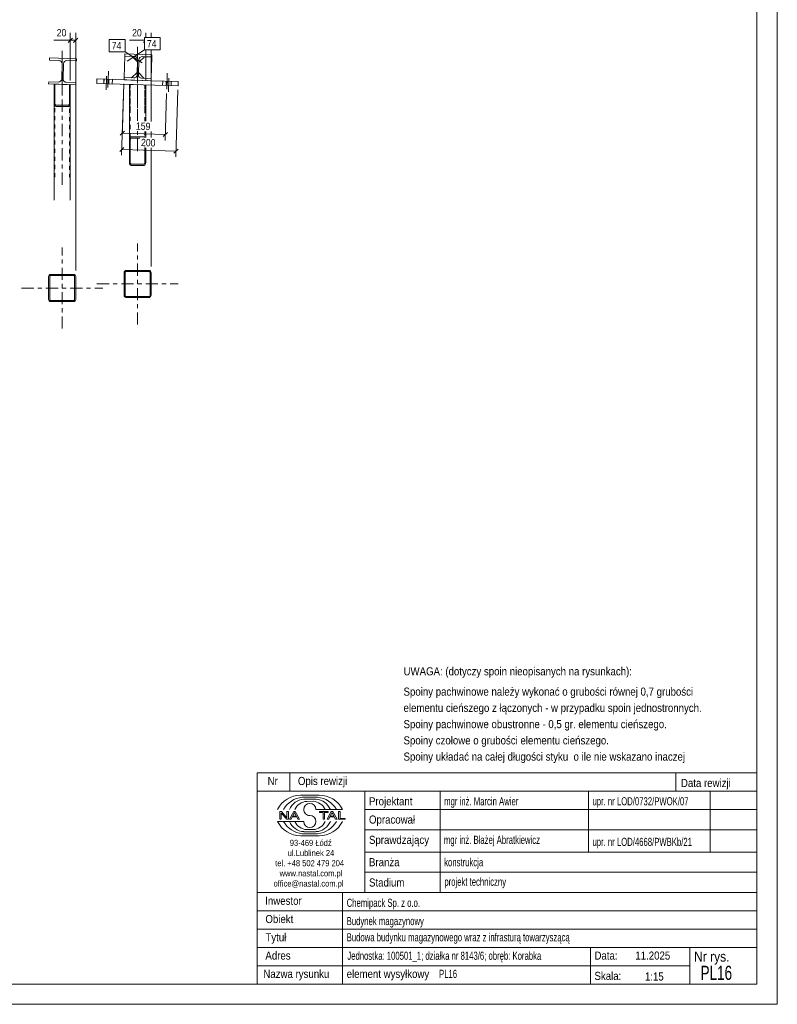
# Model space of a CAD drawing. Header units: millimetres. Extents: x 0 to 914, y 0 to 420.
# Tile 8 of 9: x 728 to 914, y 0 to 242. Entities that reach past the tile are written whole.
import ezdxf

# ---------------------------------------------------------------- set-up
doc = ezdxf.new("R2010")
doc.units = ezdxf.units.MM
for name, pattern in [('XKITLINE00', [0]), ('XKITLINE01', [4, 1, -1, 1, -1]), ('XKITLINE03', [6, 3, -1, 1, -1])]:
    doc.linetypes.add(name, pattern=pattern)
for name, color, linetype, lineweight in [('Arkusz rysunku', 3, 'Continuous', 0), ('Element', 2, 'Continuous', 0), ('Inny typ obiektu', 7, 'Continuous', 0), ('Wymiar', 4, 'Continuous', 0), ('Znak elementu', 2, 'Continuous', 0), ('Śruba', 3, 'Continuous', 0)]:
    doc.layers.add(name, color=color, linetype=linetype, lineweight=lineweight)
doc.styles.add('ARIAL', font='ARIAL.TTF')

msp = doc.modelspace()

# ---------------------------------------------------------------- linework, layer by layer
at = {"layer": 'Arkusz rysunku', "linetype": 'XKITLINE00', "lineweight": 0}
for p, q in [((914, 0), (914, 420)), ((909, 5), (909, 415)), ((5, 5), (909, 5)), ((0, 0), (914, 0))]:
    msp.add_line(p, q, dxfattribs=at)
at = {"layer": 'Element', "linetype": 'XKITLINE03', "lineweight": 0}
for p, q in [((756.54, 217.53), (756.54, 235.8)), ((756.54, 235.8), (756.54, 217.53)), ((737.97, 224.64), (737.97, 234.8)), ((737.97, 234.8), (737.97, 200.86)), ((756.63, 230.75), (756.63, 230.75)), ((738.07, 229.75), (738.07, 229.75)), ((756.54, 210.1), (756.54, 215)), ((756.54, 167.39), (756.54, 187.39)), ((737.97, 166.39), (737.97, 186.39)), ((746.54, 177.39), (766.54, 177.39)), ((727.97, 176.39), (747.97, 176.39))]:
    msp.add_line(p, q, dxfattribs=at)
at = {"layer": 'Element', "linetype": 'XKITLINE00', "lineweight": 0}
for p, q in [((734.82, 232.52), (734.84, 233.05)), ((734.82, 232.52), (734.84, 233.05)), ((734.84, 233.05), (741.5, 232.84)), ((734.84, 233.05), (741.5, 232.84)), ((741.5, 232.84), (741.49, 232.31)), ((741.5, 232.84), (741.49, 232.31)), ((753.42, 233.48), (753.25, 228.22)), ((753.39, 233.52), (753.4, 234.05)), ((753.39, 233.52), (753.4, 234.05)), ((755.75, 233.44), (753.39, 233.52)), ((755.75, 233.44), (753.39, 233.52)), ((753.4, 234.05), (760.07, 233.84)), ((753.4, 234.05), (760.07, 233.84)), ((753.42, 233.48), (755.22, 233.43)), ((755.22, 233.43), (756.51, 232.05)), ((755.75, 233.44), (756.06, 233.37)), ((755.75, 233.44), (756.06, 233.37)), ((756.47, 232.92), (756.53, 232.62)), ((756.47, 232.92), (756.53, 232.62)), ((756.84, 232.04), (758.22, 233.33)), ((756.86, 232.61), (756.93, 232.91)), ((756.86, 232.61), (756.93, 232.91)), ((757.38, 233.33), (757.68, 233.38)), ((757.38, 233.33), (757.68, 233.38)), ((760.05, 233.31), (757.68, 233.38)), ((760.05, 233.31), (757.68, 233.38)), ((758.22, 233.33), (760.01, 233.27)), ((760.01, 233.27), (759.85, 228.01)), ((760.07, 233.84), (760.05, 233.31)), ((760.07, 233.84), (760.05, 233.31)), ((737.19, 232.44), (734.82, 232.52)), ((737.19, 232.44), (734.82, 232.52)), ((737.19, 232.44), (737.49, 232.37)), ((737.19, 232.44), (737.49, 232.37)), ((737.85, 227.89), (737.96, 231.62)), ((737.85, 227.89), (737.96, 231.62)), ((737.91, 231.92), (737.96, 231.62)), ((737.91, 231.92), (737.96, 231.62)), ((738.18, 227.87), (738.3, 231.61)), ((738.18, 227.87), (738.3, 231.61)), ((738.3, 231.61), (738.37, 231.91)), ((738.3, 231.61), (738.37, 231.91)), ((738.81, 232.33), (739.12, 232.38)), ((738.81, 232.33), (739.12, 232.38)), ((741.49, 232.31), (739.12, 232.38)), ((741.49, 232.31), (739.12, 232.38)), ((756.41, 228.89), (756.53, 232.62)), ((756.41, 228.89), (756.53, 232.62)), ((756.74, 228.87), (756.86, 232.61)), ((756.74, 228.87), (756.86, 232.61)), ((753.2, 227.65), (753.22, 228.19)), ((753.2, 227.65), (753.22, 228.19)), ((753.22, 228.19), (755.58, 228.11)), ((753.22, 228.19), (755.58, 228.11)), ((753.25, 228.22), (755.05, 228.16)), ((756.43, 229.45), (755.05, 228.16)), ((755.89, 228.16), (755.58, 228.11)), ((755.89, 228.16), (755.58, 228.11)), ((756.41, 228.89), (756.34, 228.58)), ((756.41, 228.89), (756.34, 228.58)), ((756.79, 228.57), (756.74, 228.87)), ((756.79, 228.57), (756.74, 228.87)), ((758.05, 228.07), (756.76, 229.44)), ((757.52, 228.05), (757.21, 228.12)), ((757.52, 228.05), (757.21, 228.12)), ((757.52, 228.05), (759.88, 227.98)), ((757.52, 228.05), (759.88, 227.98)), ((759.85, 228.01), (758.05, 228.07)), ((759.88, 227.98), (759.86, 227.44)), ((759.88, 227.98), (759.86, 227.44)), ((734.64, 226.65), (734.66, 227.19)), ((734.64, 226.65), (734.66, 227.19)), ((741.3, 226.44), (734.64, 226.65)), ((741.3, 226.44), (734.64, 226.65)), ((734.66, 227.19), (737.02, 227.11)), ((734.66, 227.19), (737.02, 227.11)), ((735.97, 226.61), (736.17, 226.6)), ((735.97, 221.8), (735.97, 226.61)), ((735.97, 226.61), (736.17, 226.6)), ((735.97, 221.8), (735.97, 226.61)), ((736.17, 226.6), (736.17, 221.8)), ((736.17, 221.8), (736.17, 226.6)), ((737.33, 227.16), (737.02, 227.11)), ((737.33, 227.16), (737.02, 227.11)), ((737.85, 227.89), (737.78, 227.58)), ((737.85, 227.89), (737.78, 227.58)), ((738.23, 227.57), (738.18, 227.87)), ((738.23, 227.57), (738.18, 227.87)), ((738.95, 227.05), (738.65, 227.12)), ((738.95, 227.05), (738.65, 227.12)), ((738.95, 227.05), (741.32, 226.98)), ((738.95, 227.05), (741.32, 226.98)), ((739.97, 226.48), (739.77, 226.49)), ((739.77, 226.49), (739.77, 221.8)), ((739.97, 226.48), (739.77, 226.49)), ((739.77, 226.49), (739.77, 221.8)), ((739.97, 221.8), (739.97, 226.48)), ((739.97, 221.8), (739.97, 226.48)), ((741.32, 226.98), (741.3, 226.44)), ((741.32, 226.98), (741.3, 226.44)), ((746.5, 226.79), (746.54, 227.86)), ((766.49, 226.17), (746.5, 226.79)), ((746.54, 227.86), (753.2, 227.65)), ((749.2, 227.78), (749.17, 226.71)), ((759.86, 227.44), (753.2, 227.65)), ((759.86, 227.44), (753.2, 227.65)), ((754.54, 226.54), (754.54, 207.27)), ((758.54, 226.42), (758.54, 217.46)), ((766.53, 227.23), (759.86, 227.44)), ((763.86, 227.32), (763.83, 226.25)), ((766.53, 227.23), (766.49, 226.17)), ((735.97, 221.81), (735.97, 198.03)), ((735.97, 221.8), (736, 221.53)), ((735.97, 221.8), (736, 221.53)), ((736.19, 221.67), (736.17, 221.8)), ((736.19, 221.67), (736.17, 221.8)), ((736.23, 221.55), (736.19, 221.67)), ((736.23, 221.55), (736.19, 221.67)), ((736.22, 221.15), (736.37, 221.1)), ((736.22, 221.15), (736.37, 221.1)), ((736.3, 221.48), (736.23, 221.55)), ((736.3, 221.48), (736.23, 221.55)), ((736.37, 221.45), (736.3, 221.48)), ((736.37, 221.45), (736.3, 221.48)), ((736.37, 221.45), (739.57, 221.45)), ((736.37, 221.45), (739.57, 221.45)), ((736.37, 221.1), (739.57, 221.1)), ((736.37, 221.1), (739.57, 221.1)), ((739.65, 221.48), (739.57, 221.45)), ((739.65, 221.48), (739.57, 221.45)), ((739.57, 221.1), (739.73, 221.15)), ((739.57, 221.1), (739.73, 221.15)), ((739.72, 221.55), (739.65, 221.48)), ((739.72, 221.55), (739.65, 221.48)), ((739.76, 221.67), (739.72, 221.55)), ((739.76, 221.67), (739.72, 221.55)), ((739.77, 221.8), (739.76, 221.67)), ((739.77, 221.8), (739.76, 221.67)), ((739.94, 221.53), (739.97, 221.8)), ((739.94, 221.53), (739.97, 221.8)), ((739.97, 221.8), (739.97, 198.03)), ((754.94, 213.64), (754.78, 213.59)), ((754.94, 213.64), (754.78, 213.59)), ((754.94, 213.64), (758.14, 213.64)), ((754.94, 213.64), (758.14, 213.64)), ((758.29, 213.59), (758.14, 213.64)), ((758.29, 213.59), (758.14, 213.64)), ((758.54, 214.94), (758.54, 213.46)), ((754.57, 213.2), (754.54, 212.93)), ((754.57, 213.2), (754.54, 212.93)), ((754.54, 207.27), (754.54, 212.93)), ((754.74, 212.93), (754.75, 213.07)), ((754.74, 212.93), (754.75, 213.07)), ((754.74, 212.93), (754.74, 207.27)), ((754.74, 207.27), (754.74, 212.93)), ((754.75, 213.07), (754.79, 213.18)), ((754.75, 213.07), (754.79, 213.18)), ((754.79, 213.18), (754.86, 213.26)), ((754.79, 213.18), (754.86, 213.26)), ((754.86, 213.26), (754.94, 213.29)), ((754.86, 213.26), (754.94, 213.29)), ((754.94, 213.29), (757.05, 213.29)), ((754.94, 213.29), (757.05, 213.29)), ((758.34, 210.95), (758.34, 207.27)), ((758.34, 207.27), (758.34, 210.95)), ((758.54, 210.94), (758.54, 207.27)), ((758.54, 207.27), (758.54, 210.94)), ((754.54, 207.27), (754.57, 207)), ((754.54, 207.27), (754.57, 207)), ((754.75, 207.13), (754.74, 207.27)), ((754.75, 207.13), (754.74, 207.27)), ((754.79, 207.02), (754.75, 207.13)), ((754.79, 207.02), (754.75, 207.13)), ((754.78, 206.61), (754.94, 206.56)), ((754.78, 206.61), (754.94, 206.56)), ((754.86, 206.94), (754.79, 207.02)), ((754.86, 206.94), (754.79, 207.02)), ((754.94, 206.91), (754.86, 206.94)), ((754.94, 206.91), (754.86, 206.94)), ((754.94, 206.91), (758.14, 206.91)), ((754.94, 206.91), (758.14, 206.91)), ((754.94, 206.56), (758.14, 206.56)), ((754.94, 206.56), (758.14, 206.56)), ((758.21, 206.94), (758.14, 206.91)), ((758.21, 206.94), (758.14, 206.91)), ((758.14, 206.56), (758.29, 206.61)), ((758.14, 206.56), (758.29, 206.61)), ((758.28, 207.02), (758.21, 206.94)), ((758.28, 207.02), (758.21, 206.94)), ((758.32, 207.13), (758.28, 207.02)), ((758.32, 207.13), (758.28, 207.02)), ((758.34, 207.27), (758.32, 207.13)), ((758.34, 207.27), (758.32, 207.13)), ((758.51, 207), (758.54, 207.27)), ((758.51, 207), (758.54, 207.27)), ((735.17, 179.72), (734.97, 179.68)), ((735.17, 179.72), (734.97, 179.68)), ((734.98, 179.37), (735.07, 179.43)), ((734.98, 179.37), (735.07, 179.43)), ((735.07, 179.43), (735.17, 179.45)), ((735.07, 179.43), (735.17, 179.45)), ((735.17, 179.72), (740.77, 179.72)), ((735.17, 179.72), (740.77, 179.72)), ((735.17, 179.45), (740.77, 179.45)), ((735.17, 179.45), (740.77, 179.45)), ((740.98, 179.68), (740.77, 179.72)), ((740.98, 179.68), (740.77, 179.72)), ((740.77, 179.45), (740.88, 179.43)), ((740.77, 179.45), (740.88, 179.43)), ((740.88, 179.43), (740.96, 179.37)), ((740.88, 179.43), (740.96, 179.37)), ((753.24, 180.39), (753.2, 180.19)), ((753.24, 180.39), (753.2, 180.19)), ((753.2, 174.59), (753.2, 180.19)), ((753.2, 174.59), (753.2, 180.19)), ((753.47, 180.19), (753.49, 180.29)), ((753.47, 180.19), (753.49, 180.29)), ((753.47, 174.59), (753.47, 180.19)), ((753.47, 174.59), (753.47, 180.19)), ((753.49, 180.29), (753.55, 180.37)), ((753.49, 180.29), (753.55, 180.37)), ((753.74, 180.72), (753.53, 180.68)), ((753.74, 180.72), (753.53, 180.68)), ((753.55, 180.37), (753.63, 180.43)), ((753.55, 180.37), (753.63, 180.43)), ((753.63, 180.43), (753.74, 180.45)), ((753.63, 180.43), (753.74, 180.45)), ((753.74, 180.72), (759.34, 180.72)), ((753.74, 180.72), (759.34, 180.72)), ((753.74, 180.45), (759.34, 180.45)), ((753.74, 180.45), (759.34, 180.45)), ((759.54, 180.68), (759.34, 180.72)), ((759.54, 180.68), (759.34, 180.72)), ((759.34, 180.45), (759.44, 180.43)), ((759.34, 180.45), (759.44, 180.43)), ((759.44, 180.43), (759.52, 180.37)), ((759.44, 180.43), (759.52, 180.37)), ((759.52, 180.37), (759.58, 180.29)), ((759.52, 180.37), (759.58, 180.29)), ((759.58, 180.29), (759.6, 180.19)), ((759.58, 180.29), (759.6, 180.19)), ((759.6, 174.59), (759.6, 180.19)), ((759.6, 174.59), (759.6, 180.19)), ((759.87, 180.19), (759.83, 180.39)), ((759.87, 180.19), (759.83, 180.39)), ((759.87, 174.59), (759.87, 180.19)), ((759.87, 174.59), (759.87, 180.19)), ((734.68, 179.39), (734.64, 179.19)), ((734.68, 179.39), (734.64, 179.19)), ((734.64, 173.59), (734.64, 179.19)), ((734.64, 173.59), (734.64, 179.19)), ((734.91, 179.19), (734.93, 179.29)), ((734.91, 179.19), (734.93, 179.29)), ((734.91, 173.59), (734.91, 179.19)), ((734.91, 173.59), (734.91, 179.19)), ((734.93, 179.29), (734.98, 179.37)), ((734.93, 179.29), (734.98, 179.37)), ((740.96, 179.37), (741.02, 179.29)), ((740.96, 179.37), (741.02, 179.29)), ((741.02, 179.29), (741.04, 179.19)), ((741.02, 179.29), (741.04, 179.19)), ((741.04, 173.59), (741.04, 179.19)), ((741.04, 173.59), (741.04, 179.19)), ((741.31, 179.19), (741.27, 179.39)), ((741.31, 179.19), (741.27, 179.39)), ((741.31, 173.59), (741.31, 179.19)), ((741.31, 173.59), (741.31, 179.19)), ((753.2, 174.59), (753.24, 174.38)), ((753.2, 174.59), (753.24, 174.38)), ((753.49, 174.48), (753.47, 174.59)), ((753.49, 174.48), (753.47, 174.59)), ((759.6, 174.59), (759.58, 174.48)), ((759.6, 174.59), (759.58, 174.48)), ((759.83, 174.38), (759.87, 174.59)), ((759.83, 174.38), (759.87, 174.59)), ((734.64, 173.59), (734.68, 173.38)), ((734.64, 173.59), (734.68, 173.38)), ((734.93, 173.48), (734.91, 173.59)), ((734.93, 173.48), (734.91, 173.59)), ((734.98, 173.4), (734.93, 173.48)), ((734.98, 173.4), (734.93, 173.48)), ((734.97, 173.09), (735.17, 173.05)), ((734.97, 173.09), (735.17, 173.05)), ((735.07, 173.34), (734.98, 173.4)), ((735.07, 173.34), (734.98, 173.4)), ((735.17, 173.32), (735.07, 173.34)), ((735.17, 173.32), (735.07, 173.34)), ((735.17, 173.32), (740.77, 173.32)), ((735.17, 173.32), (740.77, 173.32)), ((735.17, 173.05), (740.77, 173.05)), ((735.17, 173.05), (740.77, 173.05)), ((740.88, 173.34), (740.77, 173.32)), ((740.88, 173.34), (740.77, 173.32)), ((740.77, 173.05), (740.98, 173.09)), ((740.77, 173.05), (740.98, 173.09)), ((740.96, 173.4), (740.88, 173.34)), ((740.96, 173.4), (740.88, 173.34)), ((741.02, 173.48), (740.96, 173.4)), ((741.02, 173.48), (740.96, 173.4)), ((741.04, 173.59), (741.02, 173.48)), ((741.04, 173.59), (741.02, 173.48)), ((741.27, 173.38), (741.31, 173.59)), ((741.27, 173.38), (741.31, 173.59)), ((753.55, 174.4), (753.49, 174.48)), ((753.55, 174.4), (753.49, 174.48)), ((753.53, 174.09), (753.74, 174.05)), ((753.53, 174.09), (753.74, 174.05)), ((753.63, 174.34), (753.55, 174.4)), ((753.63, 174.34), (753.55, 174.4)), ((753.74, 174.32), (753.63, 174.34)), ((753.74, 174.32), (753.63, 174.34)), ((753.74, 174.32), (759.34, 174.32)), ((753.74, 174.32), (759.34, 174.32)), ((753.74, 174.05), (759.34, 174.05)), ((753.74, 174.05), (759.34, 174.05)), ((759.44, 174.34), (759.34, 174.32)), ((759.44, 174.34), (759.34, 174.32)), ((759.34, 174.05), (759.54, 174.09)), ((759.34, 174.05), (759.54, 174.09)), ((759.52, 174.4), (759.44, 174.34)), ((759.52, 174.4), (759.44, 174.34)), ((759.58, 174.48), (759.52, 174.4)), ((759.58, 174.48), (759.52, 174.4))]:
    msp.add_line(p, q, dxfattribs=at)
at = {"layer": 'Element', "linetype": 'XKITLINE01', "lineweight": 0}
for p, q in [((756.51, 232.05), (756.43, 229.45)), ((756.76, 229.44), (756.84, 232.04)), ((735.97, 226.61), (739.97, 226.48)), ((735.97, 226.61), (735.97, 221.81)), ((736.17, 226.6), (739.94, 226.49)), ((736.17, 203.69), (736.17, 226.6)), ((739.77, 226.49), (739.77, 203.69)), ((739.97, 226.48), (739.97, 221.8)), ((759.86, 227.44), (753.2, 227.65)), ((754.54, 226.54), (758.54, 226.42)), ((754.54, 226.54), (758.54, 226.42)), ((754.54, 214.57), (754.54, 226.54)), ((754.74, 226.54), (754.74, 212.93)), ((754.74, 220.23), (754.74, 226.54)), ((758.34, 226.42), (758.34, 217.47)), ((758.34, 220.23), (758.34, 226.42)), ((758.54, 226.42), (758.54, 217.46)), ((758.34, 214.95), (758.34, 213.47)), ((758.54, 214.94), (758.54, 214.57))]:
    msp.add_line(p, q, dxfattribs=at)
at = {"layer": 'Element', "linetype": 'XKITLINE00', "lineweight": 0}
for centre, radius, start, end in [((755.73, 232.64), 0.8, 20.6923, 65.6923), ((755.73, 232.64), 0.8, 20.6923, 65.6923), ((757.66, 232.58), 0.8, 110.6923, 155.6923), ((757.66, 232.58), 0.8, 110.6923, 155.6923), ((737.16, 231.64), 0.8, 20.6923, 65.6923), ((737.16, 231.64), 0.8, 20.6923, 65.6923), ((739.1, 231.58), 0.8, 110.6923, 155.6923), ((739.1, 231.58), 0.8, 110.6923, 155.6923), ((755.61, 228.91), 0.8, 290.6923, 335.6923), ((755.61, 228.91), 0.8, 290.6923, 335.6923), ((757.54, 228.85), 0.8, 200.6923, 245.6923), ((757.54, 228.85), 0.8, 200.6923, 245.6923), ((737.05, 227.91), 0.8, 290.6923, 335.6923), ((737.05, 227.91), 0.8, 290.6923, 335.6923), ((738.98, 227.85), 0.8, 200.6923, 245.6923), ((738.98, 227.85), 0.8, 200.6923, 245.6923), ((736.65, 221.65), 0.658, 189.9249, 228.9862), ((736.65, 221.65), 0.658, 189.9249, 228.9862), ((739.29, 221.65), 0.658, 311.013, 350.0744), ((739.29, 221.65), 0.658, 311.013, 350.0744), ((755.21, 213.09), 0.658, 131.013, 170.0744), ((755.21, 213.09), 0.658, 131.013, 170.0744), ((757.86, 213.09), 0.658, 34.3382, 48.9862), ((757.86, 213.09), 0.658, 34.3382, 48.9862), ((755.21, 207.11), 0.658, 189.9249, 228.9862), ((755.21, 207.11), 0.658, 189.9249, 228.9862), ((757.86, 207.11), 0.658, 311.013, 350.0744), ((757.86, 207.11), 0.658, 311.013, 350.0744), ((735.17, 179.19), 0.533, 112.5, 157.5), ((735.17, 179.19), 0.533, 112.5, 157.5), ((740.77, 179.19), 0.533, 22.5, 67.5), ((740.77, 179.19), 0.533, 22.5, 67.5), ((753.74, 180.19), 0.533, 112.5, 157.5), ((753.74, 180.19), 0.533, 112.5, 157.5), ((759.34, 180.19), 0.533, 22.5, 67.5), ((759.34, 180.19), 0.533, 22.5, 67.5), ((735.17, 173.59), 0.533, 202.5, 247.5), ((735.17, 173.59), 0.533, 202.5, 247.5), ((740.77, 173.59), 0.533, 292.5, 337.5), ((740.77, 173.59), 0.533, 292.5, 337.5), ((753.74, 174.59), 0.533, 202.5, 247.5), ((753.74, 174.59), 0.533, 202.5, 247.5), ((759.34, 174.59), 0.533, 292.5, 337.5), ((759.34, 174.59), 0.533, 292.5, 337.5)]:
    msp.add_arc(centre, radius, start, end, dxfattribs=at)
at = {"layer": 'Inny typ obiektu', "linetype": 'XKITLINE00', "lineweight": 0}
for p, q in [((786, 57), (786, 52.5)), ((786, 57), (909, 57)), ((794, 57), (794, 52.5)), ((889, 57), (889, 52.5)), ((909, 57), (909, 52.5)), ((909, 52.5), (786, 52.5)), ((786, 5), (786, 52.5)), ((786, 52.5), (909, 52.5)), ((796.62, 51.49), (801.23, 51.5)), ((797.07, 50.99), (800.86, 51)), ((812.5, 52.5), (812.5, 27.5)), ((831, 27.5), (831, 52.5)), ((867.5, 52.5), (867.5, 37.5)), ((897.5, 52.5), (897.5, 37.5)), ((909, 52.5), (909, 5)), ((797.46, 50.49), (800.45, 50.49)), ((798.2, 49.98), (799.73, 49.99)), ((791.93, 47.44), (791.57, 47.44)), ((791.57, 47.44), (791.57, 45.56)), ((791.9, 47.04), (793.29, 45.56)), ((791.9, 45.56), (791.9, 47.04)), ((793.31, 45.96), (791.93, 47.44)), ((793.65, 47.44), (793.31, 47.44)), ((793.31, 47.44), (793.31, 45.96)), ((793.65, 45.56), (793.65, 47.44)), ((794.96, 47.44), (793.94, 45.56)), ((794.31, 45.56), (794.61, 46.13)), ((794.61, 46.13), (795.71, 46.13)), ((794.71, 46.33), (795.14, 47.24)), ((795.6, 46.33), (794.71, 46.33)), ((795.33, 47.44), (794.96, 47.44)), ((795.14, 47.24), (795.6, 46.33)), ((796.41, 45.56), (795.33, 47.44)), ((795.71, 46.13), (796.02, 45.56)), ((800.42, 47.99), (806.98, 47.99)), ((803.43, 47.44), (801.34, 47.44)), ((801.34, 47.44), (801.34, 47.22)), ((801.34, 47.22), (802.21, 47.22)), ((802.21, 47.22), (802.21, 45.56)), ((802.56, 45.56), (802.56, 47.22)), ((802.56, 47.22), (803.43, 47.22)), ((804.21, 47.44), (803.2, 45.56)), ((803.43, 47.22), (803.43, 47.44)), ((803.57, 45.56), (803.86, 46.13)), ((803.86, 46.13), (804.96, 46.13)), ((803.96, 46.33), (804.39, 47.24)), ((804.86, 46.33), (803.96, 46.33)), ((804.59, 47.44), (804.21, 47.44)), ((804.4, 47.24), (804.39, 47.24)), ((804.4, 47.24), (804.86, 46.33)), ((805.67, 45.56), (804.59, 47.44)), ((804.96, 46.13), (805.27, 45.56)), ((806.36, 47.44), (806.01, 47.44)), ((806.01, 47.44), (806.01, 45.56)), ((806.36, 45.78), (806.36, 47.44)), ((812.5, 48), (909, 48)), ((797.43, 45.01), (791, 45.01)), ((791.57, 45.56), (791.9, 45.56)), ((793.29, 45.56), (793.65, 45.56)), ((793.94, 45.56), (794.31, 45.56)), ((796.02, 45.56), (796.41, 45.56)), ((802.21, 45.56), (802.56, 45.56)), ((803.2, 45.56), (803.57, 45.56)), ((805.27, 45.56), (805.67, 45.56)), ((806.01, 45.56), (807.66, 45.56)), ((807.66, 45.78), (806.36, 45.78)), ((807.66, 45.56), (807.66, 45.78)), ((796.62, 41.51), (801.23, 41.5)), ((797.07, 42.01), (800.86, 42)), ((797.46, 42.51), (800.45, 42.51)), ((798.2, 43.02), (799.73, 43.01)), ((812.5, 43), (909, 43)), ((812.5, 37.5), (909, 37.5)), ((812.5, 32.5), (909, 32.5)), ((786, 27.5), (909, 27.5)), ((807, 5), (807, 27.5)), ((786, 23), (909, 23)), ((786, 18.5), (909, 18.5)), ((786, 14), (909, 14)), ((868, 5), (868, 14)), ((892.5, 5), (892.5, 14)), ((786, 9.5), (892.5, 9.5)), ((786, 5), (909, 5))]:
    msp.add_line(p, q, dxfattribs=at)
for centre, radius, start, end in [((796.72, 45.08), 6.42, 90.8317, 153.0136), ((797.67, 45), 6.02, 95.7347, 150.2266), ((800.24, 44.98), 6.04, 29.8256, 84.1252), ((801.25, 45.07), 6.43, 27.0191, 90.199), ((797.7, 46.42), 4.07, 93.3428, 157.3393), ((798.33, 46.6), 3.38, 92.229, 155.8008), ((798.92, 47.99), 1.49, 0.0741, 179.9259), ((799.59, 46.6), 3.39, 24.2351, 87.5913), ((800.22, 46.41), 4.08, 22.7023, 86.7527), ((798.92, 47.99), 1.49, 179.9259, 270), ((798.92, 45), 1.49, 0.0741, 90), ((796.72, 47.92), 6.42, 206.9864, 269.1683), ((797.67, 48), 6.02, 209.7734, 264.2653), ((797.7, 46.58), 4.07, 202.6607, 266.6572), ((798.33, 46.4), 3.38, 204.1992, 267.771), ((798.92, 45.01), 1.49, 180.0741, 359.9259), ((799.59, 46.4), 3.39, 272.4087, 335.7649), ((800.22, 46.59), 4.08, 273.2473, 337.2977), ((800.24, 48.02), 6.04, 275.8748, 330.1744), ((801.25, 47.93), 6.43, 269.801, 332.9809)]:
    msp.add_arc(centre, radius, start, end, dxfattribs=at)
at = {"layer": 'Wymiar', "linetype": 'XKITLINE00', "lineweight": 0}
for p, q in [((740.48, 237.89), (739.46, 236.88)), ((739.97, 227.48), (739.97, 239.25)), ((741.82, 237.89), (740.8, 236.88)), ((741.31, 180.72), (741.31, 239.25)), ((758.54, 238.04), (758.54, 239.25)), ((759.87, 238.04), (759.87, 239.25)), ((739.97, 237.39), (735.95, 237.39)), ((739.97, 237.39), (735.95, 237.39)), ((739.97, 237.39), (741.31, 237.39)), ((758.23, 237.39), (754.52, 237.39)), ((758.23, 237.39), (754.52, 237.39)), ((758.23, 237.08), (758.03, 236.88)), ((758.54, 227.42), (758.54, 235.04)), ((759.87, 217.42), (759.87, 235.04)), ((753.17, 226.65), (752.61, 209.08)), ((753.17, 226.65), (752.74, 213.08)), ((763.67, 224.32), (763.31, 212.75)), ((766.46, 225.17), (765.94, 208.66)), ((753.31, 215.01), (752.26, 214.03)), ((752.79, 214.52), (763.35, 214.19)), ((759.87, 213.42), (759.87, 214.9)), ((763.88, 214.68), (762.83, 213.7)), ((753.19, 211.02), (752.14, 210.03)), ((752.66, 210.52), (765.99, 210.1)), ((759.87, 181.72), (759.87, 210.9)), ((766.51, 210.6), (765.46, 209.61))]:
    msp.add_line(p, q, dxfattribs=at)
at = {"layer": 'Znak elementu', "linetype": 'XKITLINE00', "lineweight": 0}
for p, q in [((758.23, 238.04), (762.1, 238.04)), ((758.23, 235.04), (758.23, 238.04)), ((762.1, 235.04), (762.1, 238.04)), ((749.57, 237.57), (753.44, 237.57)), ((749.57, 234.57), (749.57, 237.57)), ((753.44, 234.57), (753.44, 237.57)), ((749.57, 234.57), (753.44, 234.57)), ((757.68, 231.83), (753.44, 234.57)), ((753.99, 232.29), (758.23, 235.04)), ((758.23, 235.04), (762.1, 235.04))]:
    msp.add_line(p, q, dxfattribs=at)
at = {"layer": 'Śruba', "linetype": 'XKITLINE00', "lineweight": 0}
for p, q in [((748.79, 225.19), (748.89, 228.52)), ((748.79, 225.19), (748.89, 228.52)), ((749.35, 229.77), (749.22, 225.78)), ((749.35, 229.77), (749.22, 225.78)), ((763.83, 229.32), (763.71, 225.32)), ((763.83, 229.32), (763.71, 225.32)), ((764.11, 224.71), (764.22, 228.04)), ((764.11, 224.71), (764.22, 228.04)), ((748.25, 227.81), (748.22, 226.74)), ((748.25, 227.81), (748.22, 226.74)), ((748.24, 226.74), (748.27, 227.81)), ((748.24, 226.74), (748.27, 227.81)), ((749.44, 226.7), (749.47, 227.77)), ((749.44, 226.7), (749.47, 227.77)), ((750.32, 227.74), (750.28, 226.68)), ((750.32, 227.74), (750.28, 226.68)), ((762.73, 227.35), (762.7, 226.29)), ((762.73, 227.35), (762.7, 226.29)), ((763.56, 226.26), (763.6, 227.33)), ((763.56, 226.26), (763.6, 227.33)), ((764.76, 226.22), (764.79, 227.29)), ((764.76, 226.22), (764.79, 227.29)), ((764.8, 227.29), (764.77, 226.22)), ((764.8, 227.29), (764.77, 226.22))]:
    msp.add_line(p, q, dxfattribs=at)

# ---------------------------------------------------------------- texts
at = {"layer": 'Inny typ obiektu', "style": 'ARIAL'}
for s, height, width, p in [('UWAGA: (dotyczy spoin nieopisanych na rysunkach):', 2, 0.85, (822, 81)), ('Spoiny pachwinowe należy wykonać o grubości równej 0,7 grubości', 2, 0.85, (822, 76)), ('elementu cieńszego z łączonych - w przypadku spoin jednostronnych.', 2, 0.85, (822, 72)), ('Spoiny pachwinowe obustronne - 0,5 gr. elementu cieńszego.', 2, 0.85, (822, 68)), ('Spoiny czołowe o grubości elementu cieńszego.', 2, 0.85, (822, 64)), ('Spoiny układać na całej długości styku  o ile nie wskazano inaczej', 2, 0.85, (822, 60)), ('Nr', 2, 0.85, (788.54, 54)), ('Opis rewizji', 2, 0.85, (796, 54)), ('Data rewizji', 2, 0.85, (890.28, 53.5)), ('Projektant', 2, 0.85, (813.5, 49)), ('mgr inż. Marcin Awier', 2, 0.68, (832, 49)), ('upr. nr LOD/0732/PWOK/07', 2, 0.68, (868.5, 49)), ('Opracował', 2, 0.85, (813.5, 44.5)), ('Sprawdzający', 2, 0.85, (813.5, 39.5)), ('mgr inż. Błażej Abratkiewicz', 2, 0.68, (831.94, 39.5)), ('93-469 Łódź', 1.5, 0.85, (794, 39)), ('upr. nr LOD/4668/PWBKb/21', 2, 0.68, (868.5, 39)), ('ul.Lublinek 24', 1.5, 0.85, (793.5, 36.5)), ('Branża', 2, 0.85, (813.5, 34)), ('tel. +48 502 479 204', 1.5, 0.85, (790.41, 34)), ('konstrukcja', 2, 0.68, (832, 34)), ('www.nastal.com.pl', 1.5, 0.85, (791.5, 31.5)), ('office@nastal.com.pl', 1.5, 0.85, (790, 29)), ('Stadium', 2, 0.85, (813.5, 29)), ('projekt techniczny', 2, 0.68, (832.04, 29.19)), ('Inwestor', 2, 0.85, (787.96, 24.5)), ('Chemipack Sp. z o.o.', 2, 0.68, (808, 24)), ('Obiekt', 2, 0.85, (788, 20)), ('Budynek magazynowy', 2, 0.68, (808, 19.5)), ('Tytuł', 2, 0.85, (788, 15.5)), ('Budowa budynku magazynowego wraz z infrasturą towarzyszącą', 2, 0.68, (808, 15.5)), ('Adres', 2, 0.85, (788, 11)), ('Jednostka: 100501_1; działka nr 8143/6; obręb: Korabka', 2, 0.68, (808.16, 10.96)), ('Data:', 2, 0.85, (869, 11)), ('11.2025', 2, 0.85, (879.06, 11)), ('Nr rys.', 2.5, 0.85, (893.5, 10.5)), ('Nazwa rysunku', 2, 0.85, (787.5, 6.5)), ('element wysyłkowy', 2, 0.85, (808, 6.5)), ('PL16', 2, 0.68, (830.75, 6.5)), ('Skala:', 2, 0.85, (869, 6)), ('1:15', 2, 0.85, (881.42, 5.85)), ('PL16', 3.5, 0.68, (895.11, 6))]:
    msp.add_text(s, height=height, dxfattribs=dict(at, width=width)).set_placement(p)
at = {"layer": 'Wymiar', "style": 'ARIAL', "width": 0.85}
for p in [(736.63, 238.35), (755.19, 238.35)]:
    msp.add_text('20', height=1.8, dxfattribs=at).set_placement(p)
for s, p in [('159', (756.1, 215.38)), ('200', (757.35, 211.34))]:
    msp.add_text(s, height=1.8, rotation=-1.8048, dxfattribs=at).set_placement(p)
at = {"layer": 'Znak elementu', "style": 'ARIAL', "width": 0.85}
for p in [(750.17, 235.17), (758.83, 235.64)]:
    msp.add_text('74', height=1.8, dxfattribs=at).set_placement(p)

doc.saveas('drawing.dxf')
